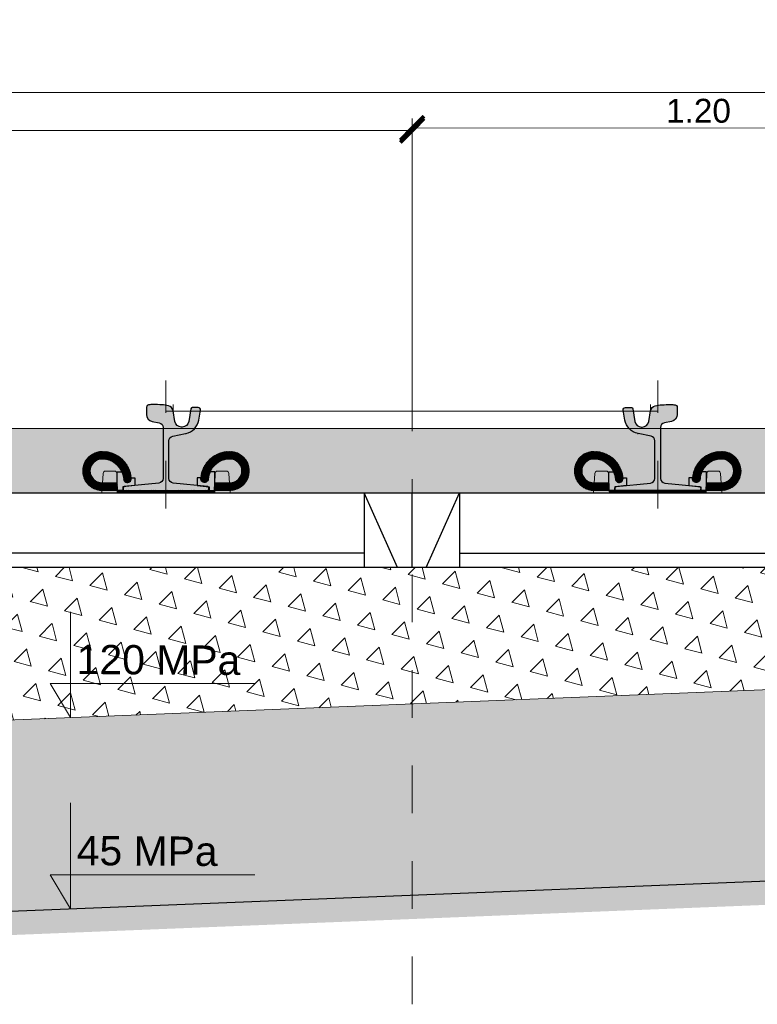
# Model space of a CAD drawing. Header units: feet. Extents: x 210.7 to 255.4, y -209.3 to -191.9.
# Tile 13 of 25: x 221.9 to 223.4, y -201.3 to -199.3. Entities that reach past the tile are written whole.
import ezdxf

# ---------------------------------------------------------------- set-up
doc = ezdxf.new("R2010")
doc.units = ezdxf.units.FT
doc.header["$MEASUREMENT"] = 0
doc.header["$PDMODE"] = 34
doc.linetypes.add('DASHDOT2', pattern=[12.7, 6.35, -3.175, 0, -3.175])
doc.layers.add('brudnopis', color=50, linetype='Continuous', lineweight=30, plot=False)
for name, color, linetype, lineweight in [('Geowłóknina', 160, 'Continuous', 30), ('Miesz_niezw', 251, 'Continuous', 9), ('Mieszanka_niezw_0_315', 44, 'Continuous', 15), ('Opis', 7, 'Continuous', 15), ('Osie', 1, 'DASHDOT2', 13), ('oś-szyny', 1, 'DASHDOT2', 0), ('Podkład', 7, 'Continuous', 30), ('Podlew ciągły z poliuretanu', 1, 'Continuous', 9), ('Podłoże gruntowe', 7, 'Continuous', 13), ('Sb3', 7, 'Continuous', 15), ('sb4', 7, 'Continuous', 15), ('Wymiar', 7, 'Continuous', 15)]:
    doc.layers.add(name, color=color, linetype=linetype, lineweight=lineweight)
doc.layers.add('Podkadka sprężysta', color=1, linetype='Continuous')
doc.layers.add('Szyna', color=7, linetype='Continuous')
doc.styles.add('opis', font='arial.ttf', dxfattribs={"height": 0.05})
doc.styles.add('Opis_1_25', font='arial.ttf', dxfattribs={"height": 0.05})
doc.dimstyles.new('1_25_DK$0', dxfattribs={"dimtxt": 0.05, "dimasz": 0.05, "dimexe": 0.02, "dimexo": 0.05, "dimgap": 0.01, "dimtad": 1, "dimdec": 3, "dimzin": 3, "dimdsep": 46, "dimtxsty": 'Opis_1_25', "dimblk": 'ARCHTICK', "dimcen": 0.05, "dimclrd": 256, "dimclre": 256, "dimazin": 3, "dimtfac": 1, "dimtdec": 3, "dimtofl": 0, "dimtmove": 0, "dimatfit": 3, "dimldrblk": 'ARCHTICK', "dimfxl": 1, "dimfrac": 2, "dimtolj": 1, "dimtzin": 3, "dimlwd": -1, "dimlwe": -1, "dimarcsym": 0})

# ---------------------------------------------------------------- blocks, each defined once
blk = doc.blocks.new('_ArchTick')
at = {"color": 0, "linetype": 'ByBlock', "lineweight": 0, "const_width": 0.15}
blk.add_lwpolyline([(-0.5, -0.5), (0.5, 0.5)], dxfattribs=at)
blk = doc.blocks.new('*D6')
at = {"layer": 'DEFPOINTS', "color": 0, "lineweight": 70, "transparency": 16777216}
for p in [(223.9261949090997, -199.4069429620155), (216.5261949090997, -200.0659117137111), (223.9261949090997, -200.0659117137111)]:
    blk.add_point(p, dxfattribs=at)
at = {"layer": 'Wymiar', "transparency": 16777216}
for p, q in [((216.5261949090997, -200.0159117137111), (216.5261949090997, -199.3869429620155)), ((223.9261949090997, -200.0159117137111), (223.9261949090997, -199.3869429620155)), ((216.5261949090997, -199.4069429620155), (223.9261949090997, -199.4069429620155))]:
    blk.add_line(p, q, dxfattribs=at)
at = {"layer": 'Wymiar', "transparency": 16777216, "xscale": 0.05, "yscale": 0.05, "zscale": 0.05, "rotation": 180}
blk.add_blockref('_ArchTick', (216.5261949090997, -199.4069429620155), dxfattribs=at)
at = {"layer": 'Wymiar', "transparency": 16777216, "xscale": 0.05, "yscale": 0.05, "zscale": 0.05}
blk.add_blockref('_ArchTick', (223.9261949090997, -199.4069429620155), dxfattribs=at)
at = {"layer": 'Wymiar', "color": 0, "transparency": 16777216, "insert": (220.2261949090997, -199.3710732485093), "char_height": 0.05, "attachment_point": 5, "style": 'Opis_1_25'}
blk.add_mtext('\\A1;{\\fArial|b0|i0|c238|p34;TOROWISKO KLASYCZNE PODSYPKOWE}', dxfattribs=at)
blk = doc.blocks.new('*D8')
at = {"layer": 'DEFPOINTS', "color": 0, "lineweight": 25, "transparency": 16777216}
for p in [(222.7261948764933, -199.4868741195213), (217.7261949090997, -200.0669117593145), (222.7261948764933, -200.0669116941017)]:
    blk.add_point(p, dxfattribs=at)
at = {"layer": 'Wymiar', "transparency": 16777216}
for p, q in [((217.7261949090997, -200.0169117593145), (217.7261949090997, -199.4668741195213)), ((217.7261949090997, -199.4868741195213), (222.7261948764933, -199.4868741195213)), ((222.7261948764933, -200.0169116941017), (222.7261948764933, -199.4668741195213))]:
    blk.add_line(p, q, dxfattribs=at)
at = {"layer": 'Wymiar', "transparency": 16777216, "xscale": 0.05, "yscale": 0.05, "zscale": 0.05, "rotation": 180}
blk.add_blockref('_ArchTick', (217.7261949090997, -199.4868741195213), dxfattribs=at)
at = {"layer": 'Wymiar', "transparency": 16777216, "xscale": 0.05, "yscale": 0.05, "zscale": 0.05}
blk.add_blockref('_ArchTick', (222.7261948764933, -199.4868741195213), dxfattribs=at)
at = {"layer": 'Wymiar', "color": 0, "transparency": 16777216, "insert": (220.2261948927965, -199.4513454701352), "char_height": 0.05, "attachment_point": 5, "style": 'Opis_1_25'}
blk.add_mtext('\\A1;5.00', dxfattribs=at)
blk = doc.blocks.new('*D9')
at = {"layer": 'DEFPOINTS', "color": 0, "lineweight": 25, "transparency": 16777216}
for p in [(223.9257073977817, -199.4808866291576), (222.7261948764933, -200.0669116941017), (223.9261949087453, -200.0659117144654)]:
    blk.add_point(p, dxfattribs=at)
at = {"layer": 'Wymiar', "transparency": 16777216}
for p, q in [((222.7261532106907, -200.0169117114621), (222.7256906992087, -199.461886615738)), ((223.9261532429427, -200.0159117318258), (223.9256907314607, -199.4608866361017)), ((222.7257073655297, -199.4818866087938), (223.9257073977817, -199.4808866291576))]:
    blk.add_line(p, q, dxfattribs=at)
at = {"layer": 'Wymiar', "transparency": 16777216, "xscale": 0.05, "yscale": 0.05, "zscale": 0.05}
for p, rotation in [((222.7257073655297, -199.4818866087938), 180.0477454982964), ((223.9257073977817, -199.4808866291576), 0.04774549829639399)]:
    blk.add_blockref('_ArchTick', p, dxfattribs=dict(at, rotation=rotation))
at = {"layer": 'Wymiar', "color": 0, "transparency": 16777216, "insert": (223.3256777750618, -199.4458579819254), "char_height": 0.05, "attachment_point": 5, "rotation": 0.047745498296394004, "style": 'Opis_1_25'}
blk.add_mtext('\\A1;1.20', dxfattribs=at)
blk = doc.blocks.new('PS-60R2-SB4-1800')
h = blk.add_hatch(color=251)
edge = h.paths.add_edge_path()
edge.add_arc((-64.85020978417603, 18.20540894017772), 4.499999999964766, 4.328325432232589, 24.187061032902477, ccw=False)
edge.add_arc((-59.5653256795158, 18.60540894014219), 0.8000000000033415, 184.3283254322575, 364.3283254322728)
edge.add_arc((-64.85020978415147, 18.2054089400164), 6.099999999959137, 4.328325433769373, 5.518464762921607)
edge.add_line((-58.77848170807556, 18.79202480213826), (-58.02596563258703, 18.79189964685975))
edge.add_line((-58.02596563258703, 18.79189964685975), (-58.01851709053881, 17.15335696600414))
edge.add_line((-58.01851709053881, 17.15335696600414), (-60.51127112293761, 16.90517299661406))
edge.add_line((-60.51127112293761, 16.90517299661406), (-60.51143550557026, 16.10521954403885))
edge.add_line((-60.51143550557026, 16.10521954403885), (-61.65020978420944, 16.1054089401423))
edge.add_line((-61.65020978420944, 16.1054089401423), (-61.70545377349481, 17.70880618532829))
edge.add_line((-61.70545377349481, 17.70880618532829), (-61.70506451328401, 20.04929525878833))
edge.add_line((-61.70506451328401, 20.04929525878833), (-60.74525279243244, 20.04913562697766))
h = blk.add_hatch(color=251)
edge = h.paths.add_edge_path()
edge.add_arc((-38.14976804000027, 18.20942884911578), 4.499999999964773, 155.8129389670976, 175.6716745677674)
edge.add_arc((-43.43465214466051, 18.60942884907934), 0.8000000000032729, 175.6716745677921, 355.6716745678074, ccw=False)
edge.add_arc((-38.14976804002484, 18.20942884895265), 6.099999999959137, 174.4815352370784, 175.6716745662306, ccw=False)
edge.add_line((-44.22149611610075, 18.7960447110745), (-44.97401219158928, 18.79591955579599))
edge.add_line((-44.97401219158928, 18.79591955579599), (-44.9814607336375, 17.15737687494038))
edge.add_line((-44.9814607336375, 17.15737687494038), (-42.4887067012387, 16.90919290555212))
edge.add_line((-42.4887067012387, 16.90919290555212), (-42.48854231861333, 16.10923945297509))
edge.add_line((-42.48854231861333, 16.10923945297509), (-41.34976803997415, 16.10942884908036))
edge.add_line((-41.34976803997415, 16.10942884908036), (-41.29452405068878, 17.71282609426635))
edge.add_line((-41.29452405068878, 17.71282609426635), (-41.2949133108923, 20.0533151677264))
edge.add_line((-41.2949133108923, 20.0533151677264), (-42.25472503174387, 20.05315553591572))
h = blk.add_hatch(color=251)
edge = h.paths.add_edge_path()
edge.add_arc((38.14985109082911, 18.20942884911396), 4.499999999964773, 4.328325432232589, 24.18706103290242, ccw=False)
edge.add_arc((43.43473519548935, 18.60942884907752), 0.8000000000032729, 184.3283254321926, 364.3283254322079)
edge.add_arc((38.14985109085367, 18.20942884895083), 6.099999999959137, 4.328325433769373, 5.518464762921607)
edge.add_line((44.22157916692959, 18.79604471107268), (44.97409524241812, 18.79591955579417))
edge.add_line((44.97409524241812, 18.79591955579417), (44.98154378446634, 17.15737687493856))
edge.add_line((44.98154378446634, 17.15737687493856), (42.48878975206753, 16.9091929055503))
edge.add_line((42.48878975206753, 16.9091929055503), (42.48862536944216, 16.10923945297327))
edge.add_line((42.48862536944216, 16.10923945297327), (41.34985109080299, 16.10942884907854))
edge.add_line((41.34985109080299, 16.10942884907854), (41.29460710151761, 17.71282609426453))
edge.add_line((41.29460710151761, 17.71282609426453), (41.29499636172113, 20.05331516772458))
edge.add_line((41.29499636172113, 20.05331516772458), (42.25480808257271, 20.0531555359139))
h = blk.add_hatch(color=251)
edge = h.paths.add_edge_path()
edge.add_arc((64.85029283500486, 18.2054089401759), 4.499999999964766, 155.8129389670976, 175.6716745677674)
edge.add_arc((59.56540873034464, 18.60540894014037), 0.8000000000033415, 175.6716745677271, 355.67167456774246, ccw=False)
edge.add_arc((64.85029283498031, 18.20540894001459), 6.099999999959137, 174.4815352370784, 175.6716745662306, ccw=False)
edge.add_line((58.77856475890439, 18.79202480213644), (58.02604868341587, 18.79189964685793))
edge.add_line((58.02604868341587, 18.79189964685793), (58.01860014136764, 17.15335696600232))
edge.add_line((58.01860014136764, 17.15335696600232), (60.51135417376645, 16.90517299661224))
edge.add_line((60.51135417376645, 16.90517299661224), (60.5115185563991, 16.10521954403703))
edge.add_line((60.5115185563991, 16.10521954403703), (61.65029283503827, 16.10540894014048))
edge.add_line((61.65029283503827, 16.10540894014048), (61.70553682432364, 17.70880618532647))
edge.add_line((61.70553682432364, 17.70880618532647), (61.70514756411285, 20.04929525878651))
edge.add_line((61.70514756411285, 20.04929525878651), (60.74533584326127, 20.04913562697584))
at = {"layer": 'Podkadka sprężysta'}
h = blk.add_hatch(dxfattribs=at)
h.set_pattern_fill('ANSI37', color=256, angle=0.009529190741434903, style=0)
h.set_pattern_definition([(45.00952919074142, (-51.49991694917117, 15.60774071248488), (-0.08840304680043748, 0.08837364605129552), []), (135.0095291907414, (-51.49991694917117, 15.60774071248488), (-0.08837364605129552, -0.08840304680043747), [])])
h.paths.add_polyline_path([(-61.63283859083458, 15.60605544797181), (-61.65020978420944, 16.1054089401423), (-41.34976803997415, 16.10942884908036), (-41.36699530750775, 15.60942597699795)])
h = blk.add_hatch(dxfattribs=at)
h.set_pattern_fill('ANSI37', color=256, scale=100, style=0)
h.set_pattern_definition([(134.9904708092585, (51.5, 15.60774071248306), (0.08840304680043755, 0.08837364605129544), []), (44.99047080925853, (51.5, 15.60774071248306), (0.08837364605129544, -0.08840304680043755), [])])
h.paths.add_polyline_path([(61.63292164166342, 15.60605544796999), (61.65029283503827, 16.10540894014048), (41.34985109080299, 16.10942884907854), (41.36707835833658, 15.60942597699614)])
at = {"layer": 'sb4'}
h = blk.add_hatch(dxfattribs=at)
h.set_pattern_fill('ANSI31', color=256, angle=0.009529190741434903, style=0)
h.set_pattern_definition([(134.9904708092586, (-92.79758262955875, -4.70838610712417), (0.08840304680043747, 0.08837364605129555), [])])
edge = h.paths.add_edge_path()
edge.add_line((-61.65020978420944, 16.1054089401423), (-64.85020978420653, 16.1054089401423))
edge.add_arc((-64.8502097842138, 20.20540894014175), 4.099999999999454, 90.00000000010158, 270.00000000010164, ccw=False)
edge.add_arc((-64.85020978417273, 18.20540894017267), 6.099999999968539, 4.328325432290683, 90.00000000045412, ccw=False)
edge.add_arc((-59.5653256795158, 18.60540894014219), 0.8000000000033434, -175.67167456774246, 4.328325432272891, ccw=False)
edge.add_arc((-64.85020978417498, 18.20540894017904), 4.499999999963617, 4.328325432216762, 90.00000000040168)
edge.add_arc((-64.85020978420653, 20.20540894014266), 2.5, 90, 270)
edge.add_line((-64.85020978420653, 17.70540894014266), (-61.70580229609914, 17.70347502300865))
edge.add_line((-61.70580229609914, 17.70347502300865), (-61.65020978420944, 16.1054089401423))
h = blk.add_hatch(dxfattribs=at)
h.set_pattern_fill('ANSI31', color=256, angle=0.009529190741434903, style=0)
h.set_pattern_definition([(45.00952919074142, (-10.20239519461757, -4.704366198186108), (-0.08840304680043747, 0.08837364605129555), [])])
edge = h.paths.add_edge_path()
edge.add_line((-41.34976803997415, 16.10942884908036), (-38.14976803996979, 16.10942884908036))
edge.add_arc((-38.14976803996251, 20.2094288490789), 4.099999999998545, 269.9999999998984, 449.9999999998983)
edge.add_arc((-38.14976804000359, 18.20942884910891), 6.099999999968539, 89.99999999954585, 175.6716745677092)
edge.add_arc((-43.43465214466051, 18.60942884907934), 0.8000000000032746, 175.6716745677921, 355.6716745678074)
edge.add_arc((-38.14976804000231, 18.20942884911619), 4.499999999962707, 89.9999999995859, 175.6716745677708, ccw=False)
edge.add_arc((-38.14976803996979, 20.2094288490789), 2.5, -90, 90, ccw=False)
edge.add_line((-38.14976803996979, 17.7094288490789), (-41.29470646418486, 17.70753173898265))
edge.add_line((-41.29470646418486, 17.70753173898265), (-41.34976803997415, 16.10942884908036))
h = blk.add_hatch(dxfattribs=at)
h.set_pattern_fill('ANSI31', color=256, angle=0.009529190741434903, style=0)
h.set_pattern_definition([(134.9904708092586, (10.2024782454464, -4.704366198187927), (0.08840304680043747, 0.08837364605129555), [])])
edge = h.paths.add_edge_path()
edge.add_line((41.34985109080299, 16.10942884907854), (38.14985109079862, 16.10942884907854))
edge.add_arc((38.14985109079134, 20.20942884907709), 4.099999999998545, 90.00000000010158, 270.00000000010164, ccw=False)
edge.add_arc((38.14985109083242, 18.20942884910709), 6.099999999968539, 4.328325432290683, 90.00000000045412, ccw=False)
edge.add_arc((43.43473519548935, 18.60942884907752), 0.8000000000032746, -175.67167456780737, 4.328325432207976, ccw=False)
edge.add_arc((38.14985109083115, 18.20942884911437), 4.499999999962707, 4.328325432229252, 90.00000000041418)
edge.add_arc((38.14985109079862, 20.20942884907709), 2.5, 90, 270)
edge.add_line((38.14985109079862, 17.70942884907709), (41.29478951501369, 17.70753173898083))
edge.add_line((41.29478951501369, 17.70753173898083), (41.34985109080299, 16.10942884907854))
h = blk.add_hatch(dxfattribs=at)
h.set_pattern_fill('ANSI31', color=256, angle=0.009529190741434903, style=0)
h.set_pattern_definition([(45.00952919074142, (92.79766568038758, -4.708386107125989), (-0.08840304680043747, 0.08837364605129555), [])])
edge = h.paths.add_edge_path()
edge.add_line((61.65029283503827, 16.10540894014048), (64.85029283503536, 16.10540894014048))
edge.add_arc((64.85029283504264, 20.20540894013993), 4.099999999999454, 269.9999999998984, 449.9999999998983)
edge.add_arc((64.85029283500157, 18.20540894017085), 6.099999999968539, 89.9999999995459, 175.6716745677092)
edge.add_arc((59.56540873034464, 18.60540894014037), 0.8000000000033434, 175.6716745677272, 355.6716745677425)
edge.add_arc((64.85029283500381, 18.20540894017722), 4.499999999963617, 89.99999999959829, 175.6716745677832, ccw=False)
edge.add_arc((64.85029283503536, 20.20540894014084), 2.5, -90, 90, ccw=False)
edge.add_line((64.85029283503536, 17.70540894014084), (61.70588534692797, 17.70347502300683))
edge.add_line((61.70588534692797, 17.70347502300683), (61.65029283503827, 16.10540894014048))
at = {"layer": 'Szyna'}
h = blk.add_hatch(color=256, dxfattribs=at)
edge = h.paths.add_edge_path()
edge.add_arc((-54.07513544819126, 32.0297057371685), 1.499999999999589, 180.0000026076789, 258.6900701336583)
edge.add_line((-54.36930958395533, 30.5588347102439), (-52.90401923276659, 30.26577670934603))
edge.add_arc((-53.10013532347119, 29.28519602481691), 0.9999999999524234, 2.595729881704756e-06, 78.69007012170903, ccw=False)
edge.add_line((-52.10013532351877, 29.28519607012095), (-52.10013483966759, 18.64498753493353))
edge.add_arc((-53.10013483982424, 18.64498748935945), 1.000000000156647, -84.2894042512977, 2.611202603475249e-06, ccw=False)
edge.add_line((-53.00063107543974, 17.64995030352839), (-60.22998587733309, 16.92701449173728))
edge.add_arc((-60.20013474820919, 16.62850333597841), 0.3000000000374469, 95.71059571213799, 180.0000025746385)
edge.add_line((-60.50013474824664, 16.62850332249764), (-60.5001347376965, 16.3999995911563))
edge.add_arc((-60.20013473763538, 16.39999960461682), 0.3000000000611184, 180.0000025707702, 270.0000025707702)
edge.add_line((-60.20013472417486, 16.09999960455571), (-42.80013472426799, 16.1000003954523))
edge.add_arc((-42.80013473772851, 16.40000039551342), 0.3000000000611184, 270.0000025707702, 360.0000025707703)
edge.add_line((-42.50013473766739, 16.40000040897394), (-42.50013474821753, 16.62850414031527))
edge.add_arc((-42.80013474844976, 16.62850412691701), 0.3000000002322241, 2.558879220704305e-06, 84.28940942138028)
edge.add_line((-42.77028364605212, 16.92701528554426), (-49.99963851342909, 17.64995044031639))
edge.add_arc((-49.90013483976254, 18.64498763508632), 1.000000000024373, 180.0000026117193, 264.28940947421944, ccw=False)
edge.add_line((-50.90013483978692, 18.64498758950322), (-50.90013519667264, 26.49519612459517))
edge.add_arc((-49.90013519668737, 26.49519617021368), 0.9999999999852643, 101.30993508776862, 180.0000026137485, ccw=False)
edge.add_line((-50.0962513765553, 27.47577683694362), (-47.38879003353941, 28.0172692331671))
edge.add_arc((-48.07519666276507, 31.44930156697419), 3.500000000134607, 281.3099350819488, 350.5376803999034)
edge.add_line((-44.6228179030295, 30.87390526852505), (-44.28216873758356, 32.91780083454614))
edge.add_arc((-44.77536570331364, 33.00000030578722), 0.5000000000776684, 350.5376803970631, 450.000002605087)
edge.add_line((-44.77536572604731, 33.50000030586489), (-45.99262867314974, 33.50000025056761))
edge.add_arc((-45.99262865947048, 33.20000025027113), 0.3000000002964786, 90.00000261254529, 170.5376804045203)
edge.add_line((-46.28854683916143, 33.24931993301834), (-46.7379117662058, 30.55312961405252))
edge.add_arc((-48.09913539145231, 30.78000015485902), 1.380000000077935, 270.0000025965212, 350.5376803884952, ccw=False)
edge.add_line((-48.09913532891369, 29.40000015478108), (-48.25113532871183, 29.40000014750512))
edge.add_arc((-48.2511353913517, 30.78000014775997), 1.380000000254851, 189.4623248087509, 270.00000260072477, ccw=False)
edge.add_line((-49.61235899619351, 30.55312948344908), (-49.98892671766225, 32.81253518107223))
edge.add_arc((-51.27123880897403, 32.59881643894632), 1.300000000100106, 9.462324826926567, 76.81804508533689)
edge.add_arc((-52.79913517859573, 26.07535626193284), 7.999999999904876, 76.81804506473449, 86.81323531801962)
edge.add_arc((-54.02213417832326, 4.109376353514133), 29.99999999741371, 86.81323532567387, 90.3828454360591)
edge.add_arc((-54.16913517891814, 26.10888522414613), 8.000000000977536, 90.38284543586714, 96.93827769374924)
edge.add_arc((-55.07513551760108, 33.55396167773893), 0.500000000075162, 96.93827769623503, 180.000002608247)
edge.add_line((-55.57513551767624, 33.55396165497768), (-55.57513544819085, 32.02970566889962))
h = blk.add_hatch(color=256, dxfattribs=at)
edge = h.paths.add_edge_path()
edge.add_arc((54.0752184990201, 32.02970573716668), 1.499999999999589, 281.30992986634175, 359.99999739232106, ccw=False)
edge.add_line((54.36939263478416, 30.55883471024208), (52.90410228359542, 30.26577670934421))
edge.add_arc((53.10021837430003, 29.28519602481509), 0.9999999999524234, 101.3099298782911, 179.99999740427)
edge.add_line((52.10021837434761, 29.28519607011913), (52.10021789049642, 18.64498753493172))
edge.add_arc((53.10021789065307, 18.64498748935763), 1.000000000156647, 179.9999973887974, 264.2894042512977)
edge.add_line((53.00071412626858, 17.64995030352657), (60.23006892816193, 16.92701449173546))
edge.add_arc((60.20021779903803, 16.62850333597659), 0.3000000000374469, -2.574638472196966e-06, 84.289404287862, ccw=False)
edge.add_line((60.50021779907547, 16.62850332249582), (60.50021778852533, 16.39999959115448))
edge.add_arc((60.20021778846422, 16.399999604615), 0.3000000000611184, 269.9999974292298, 359.9999974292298, ccw=False)
edge.add_line((60.20021777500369, 16.09999960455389), (42.80021777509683, 16.10000039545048))
edge.add_arc((42.80021778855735, 16.4000003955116), 0.3000000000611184, 179.9999974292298, 269.9999974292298, ccw=False)
edge.add_line((42.50021778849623, 16.40000040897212), (42.50021779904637, 16.62850414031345))
edge.add_arc((42.80021779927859, 16.62850412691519), 0.3000000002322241, 95.71059057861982, 179.9999974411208, ccw=False)
edge.add_line((42.77036669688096, 16.92701528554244), (49.99972156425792, 17.64995044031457))
edge.add_arc((49.90021789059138, 18.6449876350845), 1.000000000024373, 275.7105905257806, 359.9999973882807)
edge.add_line((50.90021789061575, 18.6449875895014), (50.90021824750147, 26.49519612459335))
edge.add_arc((49.90021824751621, 26.49519617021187), 0.9999999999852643, 359.9999973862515, 438.6900649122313)
edge.add_line((50.09633442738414, 27.4757768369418), (47.38887308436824, 28.01726923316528))
edge.add_arc((48.0752797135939, 31.44930156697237), 3.500000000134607, 189.4623196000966, 258.69006491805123, ccw=False)
edge.add_line((44.62290095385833, 30.87390526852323), (44.2822517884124, 32.91780083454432))
edge.add_arc((44.77544875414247, 33.0000003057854), 0.5000000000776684, 89.99999739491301, 189.4623196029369, ccw=False)
edge.add_line((44.77544877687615, 33.50000030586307), (45.99271172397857, 33.50000025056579))
edge.add_arc((45.99271171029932, 33.20000025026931), 0.3000000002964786, 9.462319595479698, 89.99999738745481, ccw=False)
edge.add_line((46.28862988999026, 33.24931993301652), (46.73799481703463, 30.5531296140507))
edge.add_arc((48.09921844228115, 30.7800001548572), 1.380000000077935, 189.4623196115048, 269.9999974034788)
edge.add_line((48.09921837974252, 29.40000015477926), (48.25121837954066, 29.40000014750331))
edge.add_arc((48.25121844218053, 30.78000014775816), 1.380000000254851, 269.9999973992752, 350.5376751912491)
edge.add_line((49.61244204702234, 30.55312948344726), (49.98900976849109, 32.81253518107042))
edge.add_arc((51.27132185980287, 32.5988164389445), 1.300000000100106, 103.1819549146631, 170.5376751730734, ccw=False)
edge.add_arc((52.79921822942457, 26.07535626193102), 7.999999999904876, 93.18676468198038, 103.18195493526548, ccw=False)
edge.add_arc((54.02221722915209, 4.109376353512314), 29.99999999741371, 89.61715456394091, 93.18676467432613, ccw=False)
edge.add_arc((54.16921822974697, 26.10888522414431), 8.000000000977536, 83.06172230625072, 89.61715456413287, ccw=False)
edge.add_arc((55.07521856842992, 33.55396167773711), 0.500000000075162, -2.6082469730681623e-06, 83.06172230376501, ccw=False)
edge.add_line((55.57521856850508, 33.55396165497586), (55.57521849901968, 32.0297056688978))
for p, q in [((-60.51162242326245, 16.90321591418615), (-60.51145789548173, 16.10624195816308)), ((-42.4887067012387, 16.90919290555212), (-42.48854231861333, 16.10923945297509)), ((42.48878975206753, 16.9091929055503), (42.48862536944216, 16.10923945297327)), ((60.51170547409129, 16.90321591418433), (60.51154094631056, 16.10624195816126)), ((-61.63283859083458, 15.60605544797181), (-64.95012177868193, 15.60550373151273))]:
    blk.add_line(p, q)
for points in [[(-60.74525279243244, 20.04913562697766, -0.08686759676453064), (-60.36304403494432, 18.54503158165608, 1.000000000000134), (-58.76760732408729, 18.66578629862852, 0.005193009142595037), (-58.77848170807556, 18.79202480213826), (-58.02596563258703, 18.79189964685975), (-58.01851709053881, 17.15335696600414), (-60.51127112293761, 16.90517299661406), (-60.51143550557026, 16.10521954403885), (-61.65020978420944, 16.1054089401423), (-61.70545377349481, 17.70880618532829), (-61.70506451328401, 20.04929525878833)], [(-42.25472503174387, 20.05315553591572, 0.08686759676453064), (-42.63693378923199, 18.54905149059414, -1.000000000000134), (-44.23237050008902, 18.66980620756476, -0.005193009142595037), (-44.22149611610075, 18.7960447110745), (-44.97401219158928, 18.79591955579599), (-44.9814607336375, 17.15737687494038), (-42.4887067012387, 16.90919290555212), (-42.48854231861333, 16.10923945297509), (-41.34976803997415, 16.10942884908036), (-41.29452405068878, 17.71282609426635), (-41.2949133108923, 20.0533151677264)], [(42.25480808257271, 20.0531555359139, -0.08686759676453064), (42.63701684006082, 18.54905149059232, 1.000000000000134), (44.23245355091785, 18.66980620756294, 0.005193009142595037), (44.22157916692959, 18.79604471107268), (44.97409524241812, 18.79591955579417), (44.98154378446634, 17.15737687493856), (42.48878975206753, 16.9091929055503), (42.48862536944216, 16.10923945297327), (41.34985109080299, 16.10942884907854), (41.29460710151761, 17.71282609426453), (41.29499636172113, 20.05331516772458)], [(60.74533584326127, 20.04913562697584, 0.08686759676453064), (60.36312708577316, 18.54503158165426, -1.000000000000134), (58.76769037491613, 18.6657862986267, -0.005193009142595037), (58.77856475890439, 18.79202480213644), (58.02604868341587, 18.79189964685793), (58.01860014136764, 17.15335696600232), (60.51135417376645, 16.90517299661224), (60.5115185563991, 16.10521954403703), (61.65029283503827, 16.10540894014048), (61.70553682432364, 17.70880618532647), (61.70514756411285, 20.04929525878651)]]:
    blk.add_lwpolyline(points, format="xyb", close=True)
at = {"layer": 'brudnopis', "lineweight": 0, "ltscale": 5}
for p, q in [((-49.97017078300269, 32.69999960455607), (-49.97017078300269, 34.10870663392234)), ((49.97025383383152, 32.69999960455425), (49.97025383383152, 34.10870663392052)), ((-51.50000000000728, 32.69999960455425), (51.50008305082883, 32.69999960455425))]:
    blk.add_line(p, q, dxfattribs=at)
at = {"layer": 'oś-szyny', "ltscale": 0.002}
for p, q in [((-51.5, 12.34887240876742), (-51.5, 39.15927775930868)), ((51.50008305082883, 12.3488724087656), (51.50008305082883, 39.15927775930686))]:
    blk.add_line(p, q, dxfattribs=at)
at = {"layer": 'Podkadka sprężysta'}
for points in [[(-61.63283859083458, 15.60605544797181), (-61.65020978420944, 16.1054089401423), (-41.34976803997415, 16.10942884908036), (-41.36699530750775, 15.60942597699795)], [(61.63292164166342, 15.60605544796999), (61.65029283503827, 16.10540894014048), (41.34985109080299, 16.10942884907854), (41.36707835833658, 15.60942597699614)]]:
    blk.add_lwpolyline(points, close=True, dxfattribs=at)
at = {"layer": 'Podkład', "ltscale": 5}
for p, q in [((-88.5, 15.60000000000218), (-90, 13.60000000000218)), ((88.50000000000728, 15.60000000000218), (-88.49999999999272, 15.60000000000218)), ((-10, 15.60000000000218), (-10, 1.818989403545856e-12)), ((-3, 1.818989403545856e-12), (-10, 15.60000000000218)), ((0, 15.60000000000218), (0, 1.818989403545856e-12)), ((0, 15.60000000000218), (0, 1.818989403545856e-12)), ((3, 1.818989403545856e-12), (10, 15.60000000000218)), ((10, 15.60000000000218), (10, 1.818989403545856e-12)), ((88.5, 15.60000000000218), (90, 13.60000000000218)), ((-90, 1.818989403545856e-12), (-90, 13.60000000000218)), ((90, 1.818989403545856e-12), (90, 13.60000000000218)), ((-10, 3.000000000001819), (-90, 3.000000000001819)), ((10, 3.000000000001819), (89.99999999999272, 3.000000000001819)), ((-89.99999999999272, 0), (89.99999999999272, 1.818989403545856e-12))]:
    blk.add_line(p, q, dxfattribs=at)
at = {"layer": 'Sb3'}
for points in [[(-61.63283859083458, 15.60605544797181), (-61.77465327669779, 19.6826699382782, 0.4041133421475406), (-62.27443416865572, 20.1652867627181), (-64.16259709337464, 20.16497273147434, 0.3936855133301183), (-64.6612744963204, 19.70015658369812), (-64.95012177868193, 15.60550373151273)], [(61.63292164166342, 15.60605544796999), (61.77473632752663, 19.68266993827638, -0.4041133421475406), (62.27451721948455, 20.16528676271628), (64.16268014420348, 20.16497273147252, -0.3936855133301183), (64.66135754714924, 19.7001565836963), (64.95020482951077, 15.60550373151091)]]:
    blk.add_lwpolyline(points, format="xyb", close=True, dxfattribs=at)
for points in [[(-41.36699530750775, 15.60942597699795), (-41.22653663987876, 19.68608741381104, -0.4041133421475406), (-40.72691630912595, 20.16887045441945), (-38.8387533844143, 20.16918448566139, -0.3936855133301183), (-38.33992139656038, 19.70453423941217), (-38.04971211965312, 15.60997769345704), (-41.36699530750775, 15.60942597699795)], [(41.36707835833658, 15.60942597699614), (41.22661969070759, 19.68608741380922, 0.4041133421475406), (40.72699935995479, 20.16887045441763), (38.83883643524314, 20.16918448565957, 0.3936855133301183), (38.34000444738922, 19.70453423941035), (38.04979517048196, 15.60997769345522), (41.36707835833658, 15.60942597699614)]]:
    blk.add_lwpolyline(points, format="xyb", dxfattribs=at)
at = {"layer": 'sb4'}
for points in [[(-61.65020978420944, 16.1054089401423), (-64.85020978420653, 16.1054089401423, -1), (-64.85020978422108, 24.30540894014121, -0.3922565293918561), (-58.76760732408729, 18.66578629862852, -1.000000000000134), (-60.36304403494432, 18.54503158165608, 0.3922565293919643), (-64.85020978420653, 22.70540894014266, 0.9999999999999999), (-64.85020978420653, 17.70540894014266), (-61.70580229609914, 17.70347502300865)], [(-41.34976803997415, 16.10942884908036), (-38.14976803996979, 16.10942884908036, 1), (-38.14976803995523, 24.30942884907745, 0.3922565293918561), (-44.23237050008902, 18.66980620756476, 1.000000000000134), (-42.63693378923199, 18.54905149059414, -0.3922565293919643), (-38.14976803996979, 22.7094288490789, -0.9999999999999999), (-38.14976803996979, 17.7094288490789), (-41.29470646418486, 17.70753173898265)], [(41.34985109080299, 16.10942884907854), (38.14985109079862, 16.10942884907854, -1), (38.14985109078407, 24.30942884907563, -0.3922565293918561), (44.23245355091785, 18.66980620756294, -1.000000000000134), (42.63701684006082, 18.54905149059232, 0.3922565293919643), (38.14985109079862, 22.70942884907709, 0.9999999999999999), (38.14985109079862, 17.70942884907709), (41.29478951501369, 17.70753173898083)], [(61.65029283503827, 16.10540894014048), (64.85029283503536, 16.10540894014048, 1), (64.85029283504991, 24.30540894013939, 0.3922565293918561), (58.76769037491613, 18.6657862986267, 1.000000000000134), (60.36312708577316, 18.54503158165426, -0.3922565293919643), (64.85029283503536, 22.70540894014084, -0.9999999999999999), (64.85029283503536, 17.70540894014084), (61.70588534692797, 17.70347502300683)]]:
    blk.add_lwpolyline(points, format="xyb", close=True, dxfattribs=at)
for points in [[(-61.70527135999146, 17.70351183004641), (-61.65020978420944, 16.1054089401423)], [(-41.29470646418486, 17.70753173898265), (-41.34976803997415, 16.10942884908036)]]:
    blk.add_lwpolyline(points, dxfattribs=at)
at = {"layer": 'Szyna'}
for points in [[(-55.57513544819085, 32.02970566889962, 0.3575107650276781), (-54.36930958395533, 30.5588347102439), (-52.90401923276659, 30.26577670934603, -0.3575107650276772), (-52.10013532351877, 29.28519607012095), (-52.10013483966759, 18.64498753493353, -0.3853135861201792), (-53.00063107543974, 17.64995030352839), (-60.22998587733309, 16.92701449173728, 0.3853135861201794), (-60.50013474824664, 16.62850332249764), (-60.5001347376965, 16.3999995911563, 0.414213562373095), (-60.20013472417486, 16.09999960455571), (-42.80013472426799, 16.1000003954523, 0.414213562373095), (-42.50013473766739, 16.40000040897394), (-42.50013474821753, 16.62850414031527, 0.3853135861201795), (-42.77028364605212, 16.92701528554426), (-49.99963851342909, 17.64995044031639, -0.385313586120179), (-50.90013483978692, 18.64498758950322), (-50.90013519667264, 26.49519612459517, -0.357510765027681), (-50.0962513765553, 27.47577683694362), (-47.38879003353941, 28.0172692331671, 0.3115981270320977), (-44.6228179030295, 30.87390526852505), (-44.28216873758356, 32.91780083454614, 0.4634545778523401), (-44.77536572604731, 33.50000030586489), (-45.99262867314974, 33.50000025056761, 0.3666293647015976), (-46.28854683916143, 33.24931993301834), (-46.7379117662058, 30.55312961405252, -0.3666293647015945), (-48.09913532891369, 29.40000015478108), (-48.25113532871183, 29.40000014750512, -0.3666293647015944), (-49.61235899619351, 30.55312948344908), (-49.98892671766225, 32.81253518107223), (-49.98892671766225, 32.81253518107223, 0.3026593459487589), (-50.97478130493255, 33.86456244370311, 0.04363991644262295), (-52.35440826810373, 34.06298532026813, 0.01557662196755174), (-54.22259008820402, 34.10870663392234), (-54.22259008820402, 34.10870663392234, 0.02861127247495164), (-55.13553554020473, 34.05030010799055, 0.3791741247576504), (-55.57513551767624, 33.55396165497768)], [(55.57521849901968, 32.0297056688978, -0.3575107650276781), (54.36939263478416, 30.55883471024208), (52.90410228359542, 30.26577670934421, 0.3575107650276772), (52.10021837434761, 29.28519607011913), (52.10021789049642, 18.64498753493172, 0.3853135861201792), (53.00071412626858, 17.64995030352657), (60.23006892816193, 16.92701449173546, -0.3853135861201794), (60.50021779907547, 16.62850332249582), (60.50021778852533, 16.39999959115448, -0.414213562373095), (60.20021777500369, 16.09999960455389), (42.80021777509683, 16.10000039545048, -0.414213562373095), (42.50021778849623, 16.40000040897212), (42.50021779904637, 16.62850414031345, -0.3853135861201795), (42.77036669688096, 16.92701528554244), (49.99972156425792, 17.64995044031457, 0.385313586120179), (50.90021789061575, 18.6449875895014), (50.90021824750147, 26.49519612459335, 0.357510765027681), (50.09633442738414, 27.4757768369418), (47.38887308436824, 28.01726923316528, -0.3115981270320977), (44.62290095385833, 30.87390526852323), (44.2822517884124, 32.91780083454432, -0.4634545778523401), (44.77544877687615, 33.50000030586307), (45.99271172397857, 33.50000025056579, -0.3666293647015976), (46.28862988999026, 33.24931993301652), (46.73799481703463, 30.5531296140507, 0.3666293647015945), (48.09921837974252, 29.40000015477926), (48.25121837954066, 29.40000014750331, 0.3666293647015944), (49.61244204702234, 30.55312948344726), (49.98900976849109, 32.81253518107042), (49.98900976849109, 32.81253518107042, -0.3026593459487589), (50.97486435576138, 33.86456244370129, -0.04363991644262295), (52.35449131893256, 34.06298532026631, -0.01557662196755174), (54.22267313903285, 34.10870663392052), (54.22267313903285, 34.10870663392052, -0.02861127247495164), (55.13561859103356, 34.05030010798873, -0.3791741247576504), (55.57521856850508, 33.55396165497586)]]:
    blk.add_lwpolyline(points, format="xyb", close=True, dxfattribs=at)

msp = doc.modelspace()

# ---------------------------------------------------------------- hatches: boundary and pattern name
at = {"layer": 'Miesz_niezw'}
h = msp.add_hatch(dxfattribs=at)
h.set_pattern_fill('TRIANG', color=256, scale=0.2, angle=45)
h.set_pattern_definition([(105, (5.153254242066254, 0), (-0.07244443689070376, 0.01941142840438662), [0.03750000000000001, -0.03750000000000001]), (165, (5.153254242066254, 0), (-0.05303300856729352, -0.05303300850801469), [0.03750000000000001, -0.03750000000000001]), (45, (5.117032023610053, 0.009705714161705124), (-0.01941142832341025, 0.07244443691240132), [0.03750000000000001, -0.03750000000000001])])
h.paths.add_polyline_path([(223.9252901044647, -200.1108375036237), (216.5261949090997, -200.1108375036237), (216.5261980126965, -200.2459224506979), (223.9252901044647, -200.2459224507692)])
h = msp.add_hatch(dxfattribs=at)
h.set_pattern_fill('TRIANG', color=256, scale=0.2, angle=45)
h.set_pattern_definition([(105, (0, 0), (-0.07244443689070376, 0.01941142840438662), [0.03750000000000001, -0.03750000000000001]), (165, (0, 0), (-0.05303300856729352, -0.05303300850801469), [0.03750000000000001, -0.03750000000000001]), (45, (-0.03622221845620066, 0.009705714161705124), (-0.01941142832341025, 0.07244443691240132), [0.03750000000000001, -0.03750000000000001])])
h.paths.add_polyline_path([(220.2257425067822, -200.4019116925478), (220.2257425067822, -201.0621847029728), (220.4054314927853, -201.0621847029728), (220.5005256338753, -200.7769022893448), (223.9252901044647, -200.6399117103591), (223.9252901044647, -200.4019116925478)])
at = {"layer": 'Mieszanka_niezw_0_315', "ltscale": 10}
h = msp.add_hatch(dxfattribs=at)
h.set_pattern_fill('AR-CONC', color=256, scale=0.01, style=0)
h.set_pattern_definition([(49.99999999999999, (0, 0), (0.07172601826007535, -0.006275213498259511), [0.0075, -0.0825]), (355, (0, 0), (-0.0138751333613, 0.07521921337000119), [0.006, -0.066]), (100.45144446, (0.0059771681, -0.0005229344), (0.0578508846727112, 0.06894399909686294), [0.006374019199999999, -0.07011421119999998]), (46.18420000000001, (0, 0.02), (0.1067241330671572, -0.01655192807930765), [0.01125, -0.12375]), (96.63563549, (0.0088936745, 0.0186206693), (0.09346619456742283, 0.09741186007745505), [0.0095610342, -0.105171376]), (351.1841639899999, (0, 0.02), (0.09346619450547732, 0.09741186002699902), [0.009000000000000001, -0.0990000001]), (21, (0.01, 0.015), (0.05969070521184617, -0.04026188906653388), [0.0075, -0.0825]), (326.0000000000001, (0.01, 0.015), (0.02433153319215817, 0.0725150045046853), [0.006, -0.066]), (71.45144474, (0.0149742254, 0.0116448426), (0.08402223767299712, 0.03225311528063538), [0.006374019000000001, -0.0701142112]), (37.50000000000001, (0, 0), (0.001215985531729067, 0.03328938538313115), [0, -0.0652, 0, -0.067, 0, -0.06625]), (7.499999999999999, (0, 0), (0.02630695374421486, 0.03944117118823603), [0, -0.0382, 0, -0.0637, 0, -0.02525]), (327.5, (-0.0223, 0), (0.0533822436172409, -0.002255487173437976), [0, -0.025, 0, -0.078, 0, -0.1035]), (317.5, (-0.0323, 0), (0.05831861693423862, 0.01001049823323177), [0, -0.0325, 0, -0.0518, 0, -0.0735])])
h.paths.add_polyline_path([(220.3652824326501, -201.1826318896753), (220.5005256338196, -200.7769022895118), (223.9252901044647, -200.6399117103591), (223.9252901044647, -201.0402315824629)])
at = {"layer": 'Podłoże gruntowe'}
h = msp.add_hatch(dxfattribs=at)
h.set_pattern_fill('EARTH', color=256, scale=0.25, angle=45, style=0)
h.set_pattern_definition([(45, (0, 0.05003998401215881), (0, 0.08838834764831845), [0.0625, -0.0625]), (45, (-0.01657281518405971, 0.06661279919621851), (0, 0.08838834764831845), [0.0625, -0.0625]), (45, (-0.03314563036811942, 0.08318561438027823), (0, 0.08838834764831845), [0.0625, -0.0625]), (135, (-0.03314563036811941, 0.09423415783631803), (-0.08838834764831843, 6.938893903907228e-18), [0.0625, -0.0625]), (135, (-0.01657281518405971, 0.1108069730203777), (-0.08838834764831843, 6.938893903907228e-18), [0.0625, -0.0625]), (135, (0, 0.1273797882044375), (-0.08838834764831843, 6.938893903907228e-18), [0.0625, -0.0625])])
h.paths.add_polyline_path([(220.4186992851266, -201.1804952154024), (220.4017938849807, -201.2312114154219), (223.9752901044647, -201.0882715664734), (223.9752901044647, -200.4959117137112), (223.9252901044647, -200.4959117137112), (223.9252901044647, -201.0402315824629)])

# ---------------------------------------------------------------- linework, layer by layer
at = {"layer": 'Geowłóknina', "ltscale": 5}
msp.add_lwpolyline([(220.365282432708, -201.1826318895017), (223.9252901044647, -201.0402315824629), (223.9252901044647, -200.1108375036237)], dxfattribs=at)
at = {"layer": 'Miesz_niezw'}
msp.add_line((220.5005256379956, -200.7769022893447), (223.9252901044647, -200.6399117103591), dxfattribs=at)
msp.add_lwpolyline([(216.5261949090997, -200.1108375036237), (223.9252901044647, -200.1108375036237)], dxfattribs=at)
at = {"layer": 'Mieszanka_niezw_0_315', "ltscale": 10}
msp.add_line((220.3652824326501, -201.1826318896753), (223.9252901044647, -201.0402315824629), dxfattribs=at)
at = {"layer": 'Opis'}
for points in [[(222.0101334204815, -200.494577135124), (222.0101334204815, -200.7165179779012), (221.9673987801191, -200.6451340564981), (222.3960519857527, -200.6451340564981)], [(222.0101334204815, -200.8948970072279), (222.0101334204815, -201.1168378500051), (221.9673987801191, -201.0454539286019), (222.3960519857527, -201.0454539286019)]]:
    msp.add_lwpolyline(points, dxfattribs=at)
at = {"layer": 'Osie', "ltscale": 0.01}
msp.add_lwpolyline([(222.7261949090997, -201.3168580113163), (222.7261949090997, -199.9037545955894)], dxfattribs=at)
at = {"layer": 'Podlew ciągły z poliuretanu'}
for p, q in [((222.2518488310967, -200.1217389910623), (222.2520299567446, -200.1226446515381)), ((223.1987313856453, -200.1217390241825), (223.1985502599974, -200.1226446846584))]:
    msp.add_line(p, q, dxfattribs=at)

# ---------------------------------------------------------------- block references
at = {"xscale": -0.01, "yscale": 0.01, "zscale": 0.01}
msp.add_blockref('PS-60R2-SB4-1800', (222.7252905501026, -200.4019116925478), dxfattribs=at)

# ---------------------------------------------------------------- texts
at = {"layer": 'Opis', "style": 'opis'}
for s, p in [('120 MPa', (222.0231610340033, -200.6251098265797)), ('45 MPa', (222.0231610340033, -201.0254296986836))]:
    msp.add_text(s, height=0.06129999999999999, rotation=359.6562194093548, dxfattribs=at).set_placement(p)

# ---------------------------------------------------------------- dimensions: what is measured, and where the dimension line sits
at = {"layer": 'Wymiar'}
dim = msp.add_aligned_dim(p1=(216.5261949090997, -200.0659117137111), p2=(223.9261949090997, -200.0659117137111), distance=0.6589687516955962, text='{\\fArial|b0|i0|c238|p34;TOROWISKO KLASYCZNE PODSYPKOWE}', dimstyle='1_25_DK$0', override={"dimdec": 2}, dxfattribs=at)
dim.commit()
dim.dimension.update_dxf_attribs({"geometry": '*D6', "text_midpoint": (220.2261949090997, -199.3710732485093)})
for p1, p2, distance, picture, middle in [((217.7261949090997, -200.0669117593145), (222.7261948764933, -200.0669116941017), 0.5800375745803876, '*D8', (220.2261948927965, -199.4513454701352)), ((222.7261948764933, -200.0669116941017), (223.9261949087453, -200.0659117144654), 0.5850252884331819, '*D9', (223.3256777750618, -199.4458579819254))]:
    dim = msp.add_aligned_dim(p1=p1, p2=p2, distance=distance, dimstyle='1_25_DK$0', override={"dimdec": 2}, dxfattribs=at)
    dim.commit()
    dim.dimension.update_dxf_attribs({"geometry": picture, "text_midpoint": middle})

doc.saveas('drawing.dxf')
